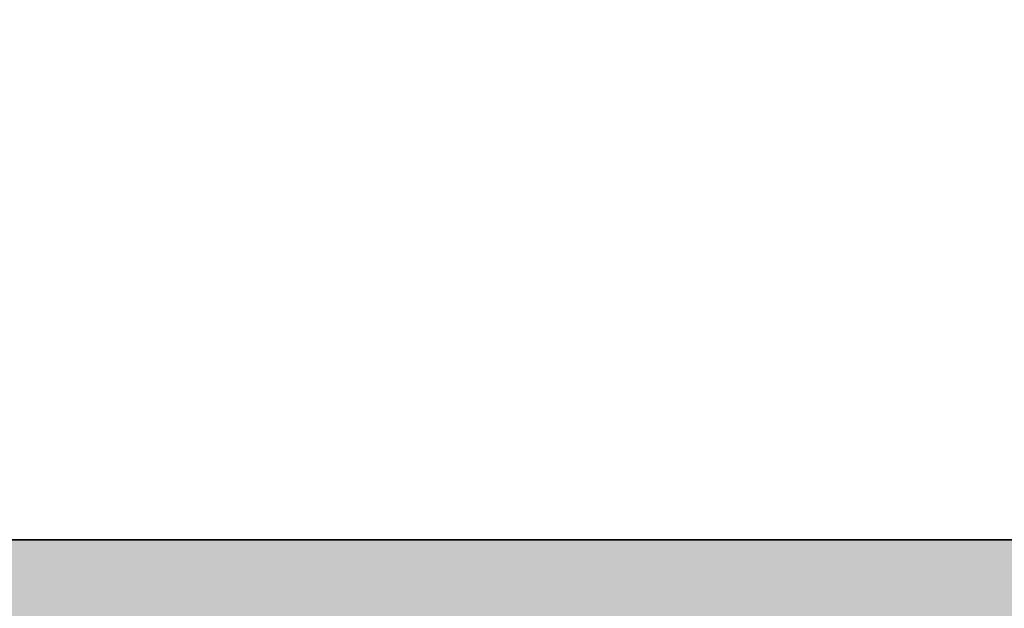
# Model space of a CAD drawing. Header units: millimetres. Extents: x -79464 to -76785, y -3788210 to -3782955.
# Tile 56 of 131: x -78332.20676 to -78332.19866, y -3785139.97647 to -3785139.97163. Entities that reach past the tile are written whole.
import ezdxf

# ---------------------------------------------------------------- set-up
doc = ezdxf.new("R2010")
doc.units = ezdxf.units.MM
doc.header["$LTSCALE"] = 8
doc.header["$MEASUREMENT"] = 0
doc.layers.add('VPM TEMPLATE', color=7, linetype='Continuous')

msp = doc.modelspace()

# ---------------------------------------------------------------- hatches: boundary and pattern name
at = {"layer": 'VPM TEMPLATE'}
for color, points in [(7, [(-78332.1984557, -3785139.9759096), (-78332.53405, -3785139.9759096), (-78332.730966, -3785140.5238914), (-78331.6565543, -3785141.0572113)]), (3, [(-78332.53405, -3785139.9759096), (-78332.1984557, -3785139.9759096), (-78331.6565543, -3785141.0572113), (-78332.730966, -3785140.5238914)])]:
    msp.add_hatch(color=color, dxfattribs=at).paths.add_polyline_path(points, flags=0)

# ---------------------------------------------------------------- linework, layer by layer
at = {"layer": 'VPM TEMPLATE', "color": 7, "lineweight": 9}
for points in [[(-78327.5190875, -3785142.0659724), (-78327.5190875, -3785139.1339935), (-78328.4623166, -3785139.1339935), (-78328.7763142, -3785139.4776327), (-78331.5713876, -3785139.4776327), (-78331.5713876, -3785139.9759096), (-78332.6716155, -3785139.9759096), (-78332.6716155, -3785137.3568878)], [(-78332.6716155, -3785138.4479423), (-78332.6716155, -3785138.9474465), (-78332.6716155, -3785139.4457233), (-78332.6716155, -3785139.9452275), (-78332.6716155, -3785139.9759096), (-78331.5713876, -3785139.9759096), (-78331.7605279, -3785139.9759096), (-78332.6085688, -3785139.9759096), (-78332.6716155, -3785139.9759096), (-78332.6716155, -3785137.3568878)], [(-78332.6716155, -3785138.4479423), (-78332.6716155, -3785138.9474465), (-78332.6716155, -3785139.4457233), (-78332.6716155, -3785139.9452275), (-78332.6716155, -3785139.9759096), (-78331.5713876, -3785139.9759096), (-78331.7605279, -3785139.9759096), (-78332.6085688, -3785139.9759096), (-78332.6716155, -3785139.9759096), (-78332.6716155, -3785137.3568878)], [(-78332.6716155, -3785138.4479423), (-78332.6716155, -3785138.9474465), (-78332.6716155, -3785139.4457233), (-78332.6716155, -3785139.9452275), (-78332.6716155, -3785139.9759096), (-78331.5713876, -3785139.9759096), (-78331.7605279, -3785139.9759096), (-78332.6085688, -3785139.9759096), (-78332.6716155, -3785139.9759096), (-78332.6716155, -3785137.3568878)], [(-78332.6716155, -3785138.4479423), (-78332.6716155, -3785138.9474465), (-78332.6716155, -3785139.4457233), (-78332.6716155, -3785139.9452275), (-78332.6716155, -3785139.9759096), (-78331.5713876, -3785139.9759096), (-78331.7605279, -3785139.9759096), (-78332.6085688, -3785139.9759096), (-78332.6716155, -3785139.9759096), (-78332.6716155, -3785137.3568878)], [(-78332.6716155, -3785138.4479423), (-78332.6716155, -3785138.9474465), (-78332.6716155, -3785139.4457233), (-78332.6716155, -3785139.9452275), (-78332.6716155, -3785139.9759096), (-78331.5713876, -3785139.9759096), (-78331.7605279, -3785139.9759096), (-78332.6085688, -3785139.9759096), (-78332.6716155, -3785139.9759096), (-78332.6716155, -3785137.3568878)], [(-78332.6716155, -3785138.4479423), (-78332.6716155, -3785138.9474465), (-78332.6716155, -3785139.4457233), (-78332.6716155, -3785139.9452275), (-78332.6716155, -3785139.9759096), (-78331.5713876, -3785139.9759096), (-78331.7605279, -3785139.9759096), (-78332.6085688, -3785139.9759096), (-78332.6716155, -3785139.9759096), (-78332.6716155, -3785137.3568878)], [(-78332.6716155, -3785138.4479423), (-78332.6716155, -3785138.9474465), (-78332.6716155, -3785139.4457233), (-78332.6716155, -3785139.9452275), (-78332.6716155, -3785139.9759096), (-78331.5713876, -3785139.9759096), (-78331.7605279, -3785139.9759096), (-78332.6085688, -3785139.9759096), (-78332.6716155, -3785139.9759096), (-78332.6716155, -3785137.3568878)], [(-78332.6716155, -3785138.4479423), (-78332.6716155, -3785138.9474465), (-78332.6716155, -3785139.4457233), (-78332.6716155, -3785139.9452275), (-78332.6716155, -3785139.9759096), (-78331.5713876, -3785139.9759096), (-78331.7605279, -3785139.9759096), (-78332.6085688, -3785139.9759096), (-78332.6716155, -3785139.9759096), (-78332.6716155, -3785137.3568878)], [(-78332.6716155, -3785138.4479423), (-78332.6716155, -3785138.9474465), (-78332.6716155, -3785139.4457233), (-78332.6716155, -3785139.9452275), (-78332.6716155, -3785139.9759096), (-78331.5713876, -3785139.9759096), (-78331.7605279, -3785139.9759096), (-78332.6085688, -3785139.9759096), (-78332.6716155, -3785139.9759096), (-78332.6716155, -3785137.3568878)], [(-78332.6716155, -3785138.4479423), (-78332.6716155, -3785138.9474465), (-78332.6716155, -3785139.4457233), (-78332.6716155, -3785139.9452275), (-78332.6716155, -3785139.9759096), (-78331.5713876, -3785139.9759096), (-78331.7605279, -3785139.9759096), (-78332.6085688, -3785139.9759096), (-78332.6716155, -3785139.9759096), (-78332.6716155, -3785137.3568878)], [(-78332.6716155, -3785138.4479423), (-78332.6716155, -3785138.9474465), (-78332.6716155, -3785139.4457233), (-78332.6716155, -3785139.9452275), (-78332.6716155, -3785139.9759096), (-78331.5713876, -3785139.9759096), (-78331.7605279, -3785139.9759096), (-78332.6085688, -3785139.9759096), (-78332.6716155, -3785139.9759096), (-78332.6716155, -3785137.3568878)], [(-78332.6716155, -3785138.4479423), (-78332.6716155, -3785138.9474465), (-78332.6716155, -3785139.4457233), (-78332.6716155, -3785139.9452275), (-78332.6716155, -3785139.9759096), (-78331.5713876, -3785139.9759096), (-78331.7605279, -3785139.9759096), (-78332.6085688, -3785139.9759096), (-78332.6716155, -3785139.9759096), (-78332.6716155, -3785137.3568878)], [(-78332.6716155, -3785138.4479423), (-78332.6716155, -3785138.9474465), (-78332.6716155, -3785139.4457233), (-78332.6716155, -3785139.9452275), (-78332.6716155, -3785139.9759096), (-78331.5713876, -3785139.9759096), (-78331.7605279, -3785139.9759096), (-78332.6085688, -3785139.9759096), (-78332.6716155, -3785139.9759096), (-78332.6716155, -3785137.3568878)], [(-78332.6716155, -3785138.4479423), (-78332.6716155, -3785138.9474465), (-78332.6716155, -3785139.4457233), (-78332.6716155, -3785139.9452275), (-78332.6716155, -3785139.9759096), (-78331.5713876, -3785139.9759096), (-78331.7605279, -3785139.9759096), (-78332.6085688, -3785139.9759096), (-78332.6716155, -3785139.9759096), (-78332.6716155, -3785137.3568878)], [(-78332.6716155, -3785138.4479423), (-78332.6716155, -3785138.9474465), (-78332.6716155, -3785139.4457233), (-78332.6716155, -3785139.9452275), (-78332.6716155, -3785139.9759096), (-78331.5713876, -3785139.9759096), (-78331.7605279, -3785139.9759096), (-78332.6085688, -3785139.9759096), (-78332.6716155, -3785139.9759096), (-78332.6716155, -3785137.3568878)], [(-78332.6716155, -3785138.4479423), (-78332.6716155, -3785138.9474465), (-78332.6716155, -3785139.4457233), (-78332.6716155, -3785139.9452275), (-78332.6716155, -3785139.9759096), (-78331.5713876, -3785139.9759096), (-78331.7605279, -3785139.9759096), (-78332.6085688, -3785139.9759096), (-78332.6716155, -3785139.9759096), (-78332.6716155, -3785137.3568878)], [(-78332.6716155, -3785138.4479423), (-78332.6716155, -3785138.9474465), (-78332.6716155, -3785139.4457233), (-78332.6716155, -3785139.9452275), (-78332.6716155, -3785139.9759096), (-78331.5713876, -3785139.9759096), (-78331.7605279, -3785139.9759096), (-78332.6085688, -3785139.9759096), (-78332.6716155, -3785139.9759096), (-78332.6716155, -3785137.3568878)], [(-78332.6716155, -3785138.4479423), (-78332.6716155, -3785138.9474465), (-78332.6716155, -3785139.4457233), (-78332.6716155, -3785139.9452275), (-78332.6716155, -3785139.9759096), (-78331.5713876, -3785139.9759096), (-78331.7605279, -3785139.9759096), (-78332.6085688, -3785139.9759096), (-78332.6716155, -3785139.9759096), (-78332.6716155, -3785137.3568878)], [(-78332.6716155, -3785138.4479423), (-78332.6716155, -3785138.9474465), (-78332.6716155, -3785139.4457233), (-78332.6716155, -3785139.9452275), (-78332.6716155, -3785139.9759096), (-78331.5713876, -3785139.9759096), (-78331.7605279, -3785139.9759096), (-78332.6085688, -3785139.9759096), (-78332.6716155, -3785139.9759096), (-78332.6716155, -3785137.3568878)], [(-78332.6716155, -3785138.4479423), (-78332.6716155, -3785138.9474465), (-78332.6716155, -3785139.4457233), (-78332.6716155, -3785139.9452275), (-78332.6716155, -3785139.9759096), (-78331.5713876, -3785139.9759096), (-78331.7605279, -3785139.9759096), (-78332.6085688, -3785139.9759096), (-78332.6716155, -3785139.9759096), (-78332.6716155, -3785137.3568878)], [(-78332.6716155, -3785138.4479423), (-78332.6716155, -3785138.9474465), (-78332.6716155, -3785139.4457233), (-78332.6716155, -3785139.9452275), (-78332.6716155, -3785139.9759096), (-78331.5713876, -3785139.9759096), (-78331.7605279, -3785139.9759096), (-78332.6085688, -3785139.9759096), (-78332.6716155, -3785139.9759096), (-78332.6716155, -3785137.3568878)], [(-78332.6716155, -3785138.4479423), (-78332.6716155, -3785138.9474465), (-78332.6716155, -3785139.4457233), (-78332.6716155, -3785139.9452275), (-78332.6716155, -3785139.9759096), (-78331.5713876, -3785139.9759096), (-78331.7605279, -3785139.9759096), (-78332.6085688, -3785139.9759096), (-78332.6716155, -3785139.9759096), (-78332.6716155, -3785137.3568878)], [(-78332.6716155, -3785138.4479423), (-78332.6716155, -3785138.9474465), (-78332.6716155, -3785139.4457233), (-78332.6716155, -3785139.9452275), (-78332.6716155, -3785139.9759096), (-78331.5713876, -3785139.9759096), (-78331.7605279, -3785139.9759096), (-78332.6085688, -3785139.9759096), (-78332.6716155, -3785139.9759096), (-78332.6716155, -3785137.3568878)], [(-78332.6716155, -3785138.4479423), (-78332.6716155, -3785138.9474465), (-78332.6716155, -3785139.4457233), (-78332.6716155, -3785139.9452275), (-78332.6716155, -3785139.9759096), (-78331.5713876, -3785139.9759096), (-78331.7605279, -3785139.9759096), (-78332.6085688, -3785139.9759096), (-78332.6716155, -3785139.9759096), (-78332.6716155, -3785137.3568878)], [(-78332.6716155, -3785138.4479423), (-78332.6716155, -3785138.9474465), (-78332.6716155, -3785139.4457233), (-78332.6716155, -3785139.9452275), (-78332.6716155, -3785139.9759096), (-78331.5713876, -3785139.9759096), (-78331.7605279, -3785139.9759096), (-78332.6085688, -3785139.9759096), (-78332.6716155, -3785139.9759096), (-78332.6716155, -3785137.3568878)], [(-78332.6716155, -3785138.4479423), (-78332.6716155, -3785138.9474465), (-78332.6716155, -3785139.4457233), (-78332.6716155, -3785139.9452275), (-78332.6716155, -3785139.9759096), (-78331.5713876, -3785139.9759096), (-78331.7605279, -3785139.9759096), (-78332.6085688, -3785139.9759096), (-78332.6716155, -3785139.9759096), (-78332.6716155, -3785137.3568878)], [(-78332.6716155, -3785138.4479423), (-78332.6716155, -3785138.9474465), (-78332.6716155, -3785139.4457233), (-78332.6716155, -3785139.9452275), (-78332.6716155, -3785139.9759096), (-78331.5713876, -3785139.9759096), (-78331.7605279, -3785139.9759096), (-78332.6085688, -3785139.9759096), (-78332.6716155, -3785139.9759096), (-78332.6716155, -3785137.3568878)], [(-78332.6716155, -3785138.4479423), (-78332.6716155, -3785138.9474465), (-78332.6716155, -3785139.4457233), (-78332.6716155, -3785139.9452275), (-78332.6716155, -3785139.9759096), (-78331.5713876, -3785139.9759096), (-78331.7605279, -3785139.9759096), (-78332.6085688, -3785139.9759096), (-78332.6716155, -3785139.9759096), (-78332.6716155, -3785137.3568878)], [(-78332.6716155, -3785138.4479423), (-78332.6716155, -3785138.9474465), (-78332.6716155, -3785139.4457233), (-78332.6716155, -3785139.9452275), (-78332.6716155, -3785139.9759096), (-78331.5713876, -3785139.9759096), (-78331.7605279, -3785139.9759096), (-78332.6085688, -3785139.9759096), (-78332.6716155, -3785139.9759096), (-78332.6716155, -3785137.3568878)], [(-78332.6716155, -3785138.4479423), (-78332.6716155, -3785138.9474465), (-78332.6716155, -3785139.4457233), (-78332.6716155, -3785139.9452275), (-78332.6716155, -3785139.9759096), (-78331.5713876, -3785139.9759096), (-78331.7605279, -3785139.9759096), (-78332.6085688, -3785139.9759096), (-78332.6716155, -3785139.9759096), (-78332.6716155, -3785137.3568878)], [(-78332.6716155, -3785138.4479423), (-78332.6716155, -3785138.9474465), (-78332.6716155, -3785139.4457233), (-78332.6716155, -3785139.9452275), (-78332.6716155, -3785139.9759096), (-78331.5713876, -3785139.9759096), (-78331.7605279, -3785139.9759096), (-78332.6085688, -3785139.9759096), (-78332.6716155, -3785139.9759096), (-78332.6716155, -3785137.3568878)], [(-78332.6716155, -3785138.4479423), (-78332.6716155, -3785138.9474465), (-78332.6716155, -3785139.4457233), (-78332.6716155, -3785139.9452275), (-78332.6716155, -3785139.9759096), (-78331.5713876, -3785139.9759096), (-78331.7605279, -3785139.9759096), (-78332.6085688, -3785139.9759096), (-78332.6716155, -3785139.9759096), (-78332.6716155, -3785137.3568878)], [(-78332.6716155, -3785138.4479423), (-78332.6716155, -3785138.9474465), (-78332.6716155, -3785139.4457233), (-78332.6716155, -3785139.9452275), (-78332.6716155, -3785139.9759096), (-78331.5713876, -3785139.9759096), (-78331.7605279, -3785139.9759096), (-78332.6085688, -3785139.9759096), (-78332.6716155, -3785139.9759096), (-78332.6716155, -3785137.3568878)], [(-78332.6716155, -3785138.4479423), (-78332.6716155, -3785138.9474465), (-78332.6716155, -3785139.4457233), (-78332.6716155, -3785139.9452275), (-78332.6716155, -3785139.9759096), (-78331.5713876, -3785139.9759096), (-78331.7605279, -3785139.9759096), (-78332.6085688, -3785139.9759096), (-78332.6716155, -3785139.9759096), (-78332.6716155, -3785137.3568878)], [(-78332.6716155, -3785138.4479423), (-78332.6716155, -3785138.9474465), (-78332.6716155, -3785139.4457233), (-78332.6716155, -3785139.9452275), (-78332.6716155, -3785139.9759096), (-78331.5713876, -3785139.9759096), (-78331.7605279, -3785139.9759096), (-78332.6085688, -3785139.9759096), (-78332.6716155, -3785139.9759096), (-78332.6716155, -3785137.3568878)], [(-78332.6716155, -3785138.4479423), (-78332.6716155, -3785138.9474465), (-78332.6716155, -3785139.4457233), (-78332.6716155, -3785139.9452275), (-78332.6716155, -3785139.9759096), (-78331.5713876, -3785139.9759096), (-78331.7605279, -3785139.9759096), (-78332.6085688, -3785139.9759096), (-78332.6716155, -3785139.9759096), (-78332.6716155, -3785137.3568878)], [(-78332.6716155, -3785138.4479423), (-78332.6716155, -3785138.9474465), (-78332.6716155, -3785139.4457233), (-78332.6716155, -3785139.9452275), (-78332.6716155, -3785139.9759096), (-78331.5713876, -3785139.9759096), (-78331.7605279, -3785139.9759096), (-78332.6085688, -3785139.9759096), (-78332.6716155, -3785139.9759096), (-78332.6716155, -3785137.3568878)], [(-78332.6716155, -3785138.4479423), (-78332.6716155, -3785138.9474465), (-78332.6716155, -3785139.4457233), (-78332.6716155, -3785139.9452275), (-78332.6716155, -3785139.9759096), (-78331.5713876, -3785139.9759096), (-78331.7605279, -3785139.9759096), (-78332.6085688, -3785139.9759096), (-78332.6716155, -3785139.9759096), (-78332.6716155, -3785137.3568878)], [(-78332.6716155, -3785138.4479423), (-78332.6716155, -3785138.9474465), (-78332.6716155, -3785139.4457233), (-78332.6716155, -3785139.9452275), (-78332.6716155, -3785139.9759096), (-78331.5713876, -3785139.9759096), (-78331.7605279, -3785139.9759096), (-78332.6085688, -3785139.9759096), (-78332.6716155, -3785139.9759096), (-78332.6716155, -3785137.3568878)], [(-78332.6716155, -3785138.4479423), (-78332.6716155, -3785138.9474465), (-78332.6716155, -3785139.4457233), (-78332.6716155, -3785139.9452275), (-78332.6716155, -3785139.9759096), (-78331.5713876, -3785139.9759096), (-78331.7605279, -3785139.9759096), (-78332.6085688, -3785139.9759096), (-78332.6716155, -3785139.9759096), (-78332.6716155, -3785137.3568878)], [(-78332.6716155, -3785138.4479423), (-78332.6716155, -3785138.9474465), (-78332.6716155, -3785139.4457233), (-78332.6716155, -3785139.9452275), (-78332.6716155, -3785139.9759096), (-78331.5713876, -3785139.9759096), (-78331.7605279, -3785139.9759096), (-78332.6085688, -3785139.9759096), (-78332.6716155, -3785139.9759096), (-78332.6716155, -3785137.3568878)], [(-78332.6716155, -3785138.4479423), (-78332.6716155, -3785138.9474465), (-78332.6716155, -3785139.4457233), (-78332.6716155, -3785139.9452275), (-78332.6716155, -3785139.9759096), (-78331.5713876, -3785139.9759096), (-78331.7605279, -3785139.9759096), (-78332.6085688, -3785139.9759096), (-78332.6716155, -3785139.9759096), (-78332.6716155, -3785137.3568878)], [(-78332.6716155, -3785138.4479423), (-78332.6716155, -3785138.9474465), (-78332.6716155, -3785139.4457233), (-78332.6716155, -3785139.9452275), (-78332.6716155, -3785139.9759096), (-78331.5713876, -3785139.9759096), (-78331.7605279, -3785139.9759096), (-78332.6085688, -3785139.9759096), (-78332.6716155, -3785139.9759096), (-78332.6716155, -3785137.3568878)], [(-78332.6716155, -3785138.4479423), (-78332.6716155, -3785138.9474465), (-78332.6716155, -3785139.4457233), (-78332.6716155, -3785139.9452275), (-78332.6716155, -3785139.9759096), (-78331.5713876, -3785139.9759096), (-78331.7605279, -3785139.9759096), (-78332.6085688, -3785139.9759096), (-78332.6716155, -3785139.9759096), (-78332.6716155, -3785137.3568878)], [(-78332.6716155, -3785138.4479423), (-78332.6716155, -3785138.9474465), (-78332.6716155, -3785139.4457233), (-78332.6716155, -3785139.9452275), (-78332.6716155, -3785139.9759096), (-78331.5713876, -3785139.9759096), (-78331.7605279, -3785139.9759096), (-78332.6085688, -3785139.9759096), (-78332.6716155, -3785139.9759096), (-78332.6716155, -3785137.3568878)], [(-78332.6716155, -3785138.4479423), (-78332.6716155, -3785138.9474465), (-78332.6716155, -3785139.4457233), (-78332.6716155, -3785139.9452275), (-78332.6716155, -3785139.9759096), (-78331.5713876, -3785139.9759096), (-78331.7605279, -3785139.9759096), (-78332.6085688, -3785139.9759096), (-78332.6716155, -3785139.9759096), (-78332.6716155, -3785137.3568878)], [(-78332.6716155, -3785138.4479423), (-78332.6716155, -3785138.9474465), (-78332.6716155, -3785139.4457233), (-78332.6716155, -3785139.9452275), (-78332.6716155, -3785139.9759096), (-78331.5713876, -3785139.9759096), (-78331.7605279, -3785139.9759096), (-78332.6085688, -3785139.9759096), (-78332.6716155, -3785139.9759096), (-78332.6716155, -3785137.3568878)], [(-78332.6716155, -3785138.4479423), (-78332.6716155, -3785138.9474465), (-78332.6716155, -3785139.4457233), (-78332.6716155, -3785139.9452275), (-78332.6716155, -3785139.9759096), (-78331.5713876, -3785139.9759096), (-78331.7605279, -3785139.9759096), (-78332.6085688, -3785139.9759096), (-78332.6716155, -3785139.9759096), (-78332.6716155, -3785137.3568878)], [(-78332.6716155, -3785138.4479423), (-78332.6716155, -3785138.9474465), (-78332.6716155, -3785139.4457233), (-78332.6716155, -3785139.9452275), (-78332.6716155, -3785139.9759096), (-78331.5713876, -3785139.9759096), (-78331.7605279, -3785139.9759096), (-78332.6085688, -3785139.9759096), (-78332.6716155, -3785139.9759096), (-78332.6716155, -3785137.3568878)], [(-78332.6716155, -3785138.4479423), (-78332.6716155, -3785138.9474465), (-78332.6716155, -3785139.4457233), (-78332.6716155, -3785139.9452275), (-78332.6716155, -3785139.9759096), (-78331.5713876, -3785139.9759096), (-78331.7605279, -3785139.9759096), (-78332.6085688, -3785139.9759096), (-78332.6716155, -3785139.9759096), (-78332.6716155, -3785137.3568878)], [(-78332.6716155, -3785138.4479423), (-78332.6716155, -3785138.9474465), (-78332.6716155, -3785139.4457233), (-78332.6716155, -3785139.9452275), (-78332.6716155, -3785139.9759096), (-78331.5713876, -3785139.9759096), (-78331.7605279, -3785139.9759096), (-78332.6085688, -3785139.9759096), (-78332.6716155, -3785139.9759096), (-78332.6716155, -3785137.3568878)], [(-78332.6716155, -3785138.4479423), (-78332.6716155, -3785138.9474465), (-78332.6716155, -3785139.4457233), (-78332.6716155, -3785139.9452275), (-78332.6716155, -3785139.9759096), (-78331.5713876, -3785139.9759096), (-78331.7605279, -3785139.9759096), (-78332.6085688, -3785139.9759096), (-78332.6716155, -3785139.9759096), (-78332.6716155, -3785137.3568878)], [(-78332.6716155, -3785138.4479423), (-78332.6716155, -3785138.9474465), (-78332.6716155, -3785139.4457233), (-78332.6716155, -3785139.9452275), (-78332.6716155, -3785139.9759096), (-78331.5713876, -3785139.9759096), (-78331.7605279, -3785139.9759096), (-78332.6085688, -3785139.9759096), (-78332.6716155, -3785139.9759096), (-78332.6716155, -3785137.3568878)], [(-78332.6716155, -3785138.4479423), (-78332.6716155, -3785138.9474465), (-78332.6716155, -3785139.4457233), (-78332.6716155, -3785139.9452275), (-78332.6716155, -3785139.9759096), (-78331.5713876, -3785139.9759096), (-78331.7605279, -3785139.9759096), (-78332.6085688, -3785139.9759096), (-78332.6716155, -3785139.9759096), (-78332.6716155, -3785137.3568878)], [(-78332.6716155, -3785138.4479423), (-78332.6716155, -3785138.9474465), (-78332.6716155, -3785139.4457233), (-78332.6716155, -3785139.9452275), (-78332.6716155, -3785139.9759096), (-78331.5713876, -3785139.9759096), (-78331.7605279, -3785139.9759096), (-78332.6085688, -3785139.9759096), (-78332.6716155, -3785139.9759096), (-78332.6716155, -3785137.3568878)], [(-78332.6716155, -3785138.4479423), (-78332.6716155, -3785138.9474465), (-78332.6716155, -3785139.4457233), (-78332.6716155, -3785139.9452275), (-78332.6716155, -3785139.9759096), (-78331.5713876, -3785139.9759096), (-78331.7605279, -3785139.9759096), (-78332.6085688, -3785139.9759096), (-78332.6716155, -3785139.9759096), (-78332.6716155, -3785137.3568878)], [(-78332.6716155, -3785138.4479423), (-78332.6716155, -3785138.9474465), (-78332.6716155, -3785139.4457233), (-78332.6716155, -3785139.9452275), (-78332.6716155, -3785139.9759096), (-78331.5713876, -3785139.9759096), (-78331.7605279, -3785139.9759096), (-78332.6085688, -3785139.9759096), (-78332.6716155, -3785139.9759096), (-78332.6716155, -3785137.3568878)], [(-78332.6716155, -3785138.4479423), (-78332.6716155, -3785138.9474465), (-78332.6716155, -3785139.4457233), (-78332.6716155, -3785139.9452275), (-78332.6716155, -3785139.9759096), (-78331.5713876, -3785139.9759096), (-78331.7605279, -3785139.9759096), (-78332.6085688, -3785139.9759096), (-78332.6716155, -3785139.9759096), (-78332.6716155, -3785137.3568878)], [(-78332.6716155, -3785138.4479423), (-78332.6716155, -3785138.9474465), (-78332.6716155, -3785139.4457233), (-78332.6716155, -3785139.9452275), (-78332.6716155, -3785139.9759096), (-78331.5713876, -3785139.9759096), (-78331.7605279, -3785139.9759096), (-78332.6085688, -3785139.9759096), (-78332.6716155, -3785139.9759096), (-78332.6716155, -3785137.3568878)], [(-78332.6716155, -3785138.4479423), (-78332.6716155, -3785138.9474465), (-78332.6716155, -3785139.4457233), (-78332.6716155, -3785139.9452275), (-78332.6716155, -3785139.9759096), (-78331.5713876, -3785139.9759096), (-78331.7605279, -3785139.9759096), (-78332.6085688, -3785139.9759096), (-78332.6716155, -3785139.9759096), (-78332.6716155, -3785137.3568878)], [(-78332.6716155, -3785138.4479423), (-78332.6716155, -3785138.9474465), (-78332.6716155, -3785139.4457233), (-78332.6716155, -3785139.9452275), (-78332.6716155, -3785139.9759096), (-78331.5713876, -3785139.9759096), (-78331.7605279, -3785139.9759096), (-78332.6085688, -3785139.9759096), (-78332.6716155, -3785139.9759096), (-78332.6716155, -3785137.3568878)], [(-78332.6716155, -3785138.4479423), (-78332.6716155, -3785138.9474465), (-78332.6716155, -3785139.4457233), (-78332.6716155, -3785139.9452275), (-78332.6716155, -3785139.9759096), (-78331.5713876, -3785139.9759096), (-78331.7605279, -3785139.9759096), (-78332.6085688, -3785139.9759096), (-78332.6716155, -3785139.9759096), (-78332.6716155, -3785137.3568878)], [(-78332.6716155, -3785138.4479423), (-78332.6716155, -3785138.9474465), (-78332.6716155, -3785139.4457233), (-78332.6716155, -3785139.9452275), (-78332.6716155, -3785139.9759096), (-78331.5713876, -3785139.9759096), (-78331.7605279, -3785139.9759096), (-78332.6085688, -3785139.9759096), (-78332.6716155, -3785139.9759096), (-78332.6716155, -3785137.3568878)], [(-78332.6716155, -3785138.4479423), (-78332.6716155, -3785138.9474465), (-78332.6716155, -3785139.4457233), (-78332.6716155, -3785139.9452275), (-78332.6716155, -3785139.9759096), (-78331.5713876, -3785139.9759096), (-78331.7605279, -3785139.9759096), (-78332.6085688, -3785139.9759096), (-78332.6716155, -3785139.9759096), (-78332.6716155, -3785137.3568878)], [(-78332.6716155, -3785138.4479423), (-78332.6716155, -3785138.9474465), (-78332.6716155, -3785139.4457233), (-78332.6716155, -3785139.9452275), (-78332.6716155, -3785139.9759096), (-78331.5713876, -3785139.9759096), (-78331.7605279, -3785139.9759096), (-78332.6085688, -3785139.9759096), (-78332.6716155, -3785139.9759096), (-78332.6716155, -3785137.3568878)], [(-78332.6716155, -3785138.4479423), (-78332.6716155, -3785138.9474465), (-78332.6716155, -3785139.4457233), (-78332.6716155, -3785139.9452275), (-78332.6716155, -3785139.9759096), (-78331.5713876, -3785139.9759096), (-78331.7605279, -3785139.9759096), (-78332.6085688, -3785139.9759096), (-78332.6716155, -3785139.9759096), (-78332.6716155, -3785137.3568878)], [(-78332.6716155, -3785138.4479423), (-78332.6716155, -3785138.9474465), (-78332.6716155, -3785139.4457233), (-78332.6716155, -3785139.9452275), (-78332.6716155, -3785139.9759096), (-78331.5713876, -3785139.9759096), (-78331.7605279, -3785139.9759096), (-78332.6085688, -3785139.9759096), (-78332.6716155, -3785139.9759096), (-78332.6716155, -3785137.3568878)], [(-78332.6716155, -3785138.4479423), (-78332.6716155, -3785138.9474465), (-78332.6716155, -3785139.4457233), (-78332.6716155, -3785139.9452275), (-78332.6716155, -3785139.9759096), (-78331.5713876, -3785139.9759096), (-78331.7605279, -3785139.9759096), (-78332.6085688, -3785139.9759096), (-78332.6716155, -3785139.9759096), (-78332.6716155, -3785137.3568878)], [(-78332.6716155, -3785138.4479423), (-78332.6716155, -3785138.9474465), (-78332.6716155, -3785139.4457233), (-78332.6716155, -3785139.9452275), (-78332.6716155, -3785139.9759096), (-78331.5713876, -3785139.9759096), (-78331.7605279, -3785139.9759096), (-78332.6085688, -3785139.9759096), (-78332.6716155, -3785139.9759096), (-78332.6716155, -3785137.3568878)], [(-78332.6716155, -3785138.4479423), (-78332.6716155, -3785138.9474465), (-78332.6716155, -3785139.4457233), (-78332.6716155, -3785139.9452275), (-78332.6716155, -3785139.9759096), (-78331.5713876, -3785139.9759096), (-78331.7605279, -3785139.9759096), (-78332.6085688, -3785139.9759096), (-78332.6716155, -3785139.9759096), (-78332.6716155, -3785137.3568878)], [(-78332.6716155, -3785138.4479423), (-78332.6716155, -3785138.9474465), (-78332.6716155, -3785139.4457233), (-78332.6716155, -3785139.9452275), (-78332.6716155, -3785139.9759096), (-78331.5713876, -3785139.9759096), (-78331.7605279, -3785139.9759096), (-78332.6085688, -3785139.9759096), (-78332.6716155, -3785139.9759096), (-78332.6716155, -3785137.3568878)], [(-78332.6716155, -3785138.4479423), (-78332.6716155, -3785138.9474465), (-78332.6716155, -3785139.4457233), (-78332.6716155, -3785139.9452275), (-78332.6716155, -3785139.9759096), (-78331.5713876, -3785139.9759096), (-78331.7605279, -3785139.9759096), (-78332.6085688, -3785139.9759096), (-78332.6716155, -3785139.9759096), (-78332.6716155, -3785137.3568878)], [(-78332.6716155, -3785138.4479423), (-78332.6716155, -3785138.9474465), (-78332.6716155, -3785139.4457233), (-78332.6716155, -3785139.9452275), (-78332.6716155, -3785139.9759096), (-78331.5713876, -3785139.9759096), (-78331.7605279, -3785139.9759096), (-78332.6085688, -3785139.9759096), (-78332.6716155, -3785139.9759096), (-78332.6716155, -3785137.3568878)], [(-78332.6716155, -3785138.4479423), (-78332.6716155, -3785138.9474465), (-78332.6716155, -3785139.4457233), (-78332.6716155, -3785139.9452275), (-78332.6716155, -3785139.9759096), (-78331.5713876, -3785139.9759096), (-78331.7605279, -3785139.9759096), (-78332.6085688, -3785139.9759096), (-78332.6716155, -3785139.9759096), (-78332.6716155, -3785137.3568878)], [(-78332.6716155, -3785138.4479423), (-78332.6716155, -3785138.9474465), (-78332.6716155, -3785139.4457233), (-78332.6716155, -3785139.9452275), (-78332.6716155, -3785139.9759096), (-78331.5713876, -3785139.9759096), (-78331.7605279, -3785139.9759096), (-78332.6085688, -3785139.9759096), (-78332.6716155, -3785139.9759096), (-78332.6716155, -3785137.3568878)], [(-78332.6716155, -3785138.4479423), (-78332.6716155, -3785138.9474465), (-78332.6716155, -3785139.4457233), (-78332.6716155, -3785139.9452275), (-78332.6716155, -3785139.9759096), (-78331.5713876, -3785139.9759096), (-78331.7605279, -3785139.9759096), (-78332.6085688, -3785139.9759096), (-78332.6716155, -3785139.9759096), (-78332.6716155, -3785137.3568878)], [(-78332.6716155, -3785138.4479423), (-78332.6716155, -3785138.9474465), (-78332.6716155, -3785139.4457233), (-78332.6716155, -3785139.9452275), (-78332.6716155, -3785139.9759096), (-78331.5713876, -3785139.9759096), (-78331.7605279, -3785139.9759096), (-78332.6085688, -3785139.9759096), (-78332.6716155, -3785139.9759096), (-78332.6716155, -3785137.3568878)], [(-78332.6716155, -3785138.4479423), (-78332.6716155, -3785138.9474465), (-78332.6716155, -3785139.4457233), (-78332.6716155, -3785139.9452275), (-78332.6716155, -3785139.9759096), (-78331.5713876, -3785139.9759096), (-78331.7605279, -3785139.9759096), (-78332.6085688, -3785139.9759096), (-78332.6716155, -3785139.9759096), (-78332.6716155, -3785137.3568878)], [(-78332.6716155, -3785138.4479423), (-78332.6716155, -3785138.9474465), (-78332.6716155, -3785139.4457233), (-78332.6716155, -3785139.9452275), (-78332.6716155, -3785139.9759096), (-78331.5713876, -3785139.9759096), (-78331.7605279, -3785139.9759096), (-78332.6085688, -3785139.9759096), (-78332.6716155, -3785139.9759096), (-78332.6716155, -3785137.3568878)], [(-78332.6716155, -3785138.4479423), (-78332.6716155, -3785138.9474465), (-78332.6716155, -3785139.4457233), (-78332.6716155, -3785139.9452275), (-78332.6716155, -3785139.9759096), (-78331.5713876, -3785139.9759096), (-78331.7605279, -3785139.9759096), (-78332.6085688, -3785139.9759096), (-78332.6716155, -3785139.9759096), (-78332.6716155, -3785137.3568878)], [(-78332.6716155, -3785138.4479423), (-78332.6716155, -3785138.9474465), (-78332.6716155, -3785139.4457233), (-78332.6716155, -3785139.9452275), (-78332.6716155, -3785139.9759096), (-78331.5713876, -3785139.9759096), (-78331.7605279, -3785139.9759096), (-78332.6085688, -3785139.9759096), (-78332.6716155, -3785139.9759096), (-78332.6716155, -3785137.3568878)], [(-78332.6716155, -3785138.4479423), (-78332.6716155, -3785138.9474465), (-78332.6716155, -3785139.4457233), (-78332.6716155, -3785139.9452275), (-78332.6716155, -3785139.9759096), (-78331.5713876, -3785139.9759096), (-78331.7605279, -3785139.9759096), (-78332.6085688, -3785139.9759096), (-78332.6716155, -3785139.9759096), (-78332.6716155, -3785137.3568878)], [(-78332.6716155, -3785138.4479423), (-78332.6716155, -3785138.9474465), (-78332.6716155, -3785139.4457233), (-78332.6716155, -3785139.9452275), (-78332.6716155, -3785139.9759096), (-78331.5713876, -3785139.9759096), (-78331.7605279, -3785139.9759096), (-78332.6085688, -3785139.9759096), (-78332.6716155, -3785139.9759096), (-78332.6716155, -3785137.3568878)], [(-78332.6716155, -3785138.4479423), (-78332.6716155, -3785138.9474465), (-78332.6716155, -3785139.4457233), (-78332.6716155, -3785139.9452275), (-78332.6716155, -3785139.9759096), (-78331.5713876, -3785139.9759096), (-78331.7605279, -3785139.9759096), (-78332.6085688, -3785139.9759096), (-78332.6716155, -3785139.9759096), (-78332.6716155, -3785137.3568878)], [(-78332.6716155, -3785138.4479423), (-78332.6716155, -3785138.9474465), (-78332.6716155, -3785139.4457233), (-78332.6716155, -3785139.9452275), (-78332.6716155, -3785139.9759096), (-78331.5713876, -3785139.9759096), (-78331.7605279, -3785139.9759096), (-78332.6085688, -3785139.9759096), (-78332.6716155, -3785139.9759096), (-78332.6716155, -3785137.3568878)], [(-78332.6716155, -3785138.4479423), (-78332.6716155, -3785138.9474465), (-78332.6716155, -3785139.4457233), (-78332.6716155, -3785139.9452275), (-78332.6716155, -3785139.9759096), (-78331.5713876, -3785139.9759096), (-78331.7605279, -3785139.9759096), (-78332.6085688, -3785139.9759096), (-78332.6716155, -3785139.9759096), (-78332.6716155, -3785137.3568878)], [(-78332.6716155, -3785138.4479423), (-78332.6716155, -3785138.9474465), (-78332.6716155, -3785139.4457233), (-78332.6716155, -3785139.9452275), (-78332.6716155, -3785139.9759096), (-78331.5713876, -3785139.9759096), (-78331.7605279, -3785139.9759096), (-78332.6085688, -3785139.9759096), (-78332.6716155, -3785139.9759096), (-78332.6716155, -3785137.3568878)], [(-78332.6716155, -3785138.4479423), (-78332.6716155, -3785138.9474465), (-78332.6716155, -3785139.4457233), (-78332.6716155, -3785139.9452275), (-78332.6716155, -3785139.9759096), (-78331.5713876, -3785139.9759096), (-78331.7605279, -3785139.9759096), (-78332.6085688, -3785139.9759096), (-78332.6716155, -3785139.9759096), (-78332.6716155, -3785137.3568878)], [(-78332.6716155, -3785138.4479423), (-78332.6716155, -3785138.9474465), (-78332.6716155, -3785139.4457233), (-78332.6716155, -3785139.9452275), (-78332.6716155, -3785139.9759096), (-78331.5713876, -3785139.9759096), (-78331.7605279, -3785139.9759096), (-78332.6085688, -3785139.9759096), (-78332.6716155, -3785139.9759096), (-78332.6716155, -3785137.3568878)], [(-78332.6716155, -3785138.4479423), (-78332.6716155, -3785138.9474465), (-78332.6716155, -3785139.4457233), (-78332.6716155, -3785139.9452275), (-78332.6716155, -3785139.9759096), (-78331.5713876, -3785139.9759096), (-78331.7605279, -3785139.9759096), (-78332.6085688, -3785139.9759096), (-78332.6716155, -3785139.9759096), (-78332.6716155, -3785137.3568878)], [(-78332.6716155, -3785138.4479423), (-78332.6716155, -3785138.9474465), (-78332.6716155, -3785139.4457233), (-78332.6716155, -3785139.9452275), (-78332.6716155, -3785139.9759096), (-78331.5713876, -3785139.9759096), (-78331.7605279, -3785139.9759096), (-78332.6085688, -3785139.9759096), (-78332.6716155, -3785139.9759096), (-78332.6716155, -3785137.3568878)], [(-78332.6716155, -3785138.4479423), (-78332.6716155, -3785138.9474465), (-78332.6716155, -3785139.4457233), (-78332.6716155, -3785139.9452275), (-78332.6716155, -3785139.9759096), (-78331.5713876, -3785139.9759096), (-78331.7605279, -3785139.9759096), (-78332.6085688, -3785139.9759096), (-78332.6716155, -3785139.9759096), (-78332.6716155, -3785137.3568878)], [(-78332.6716155, -3785138.4479423), (-78332.6716155, -3785138.9474465), (-78332.6716155, -3785139.4457233), (-78332.6716155, -3785139.9452275), (-78332.6716155, -3785139.9759096), (-78331.5713876, -3785139.9759096), (-78331.7605279, -3785139.9759096), (-78332.6085688, -3785139.9759096), (-78332.6716155, -3785139.9759096), (-78332.6716155, -3785137.3568878)], [(-78332.6716155, -3785138.4479423), (-78332.6716155, -3785138.9474465), (-78332.6716155, -3785139.4457233), (-78332.6716155, -3785139.9452275), (-78332.6716155, -3785139.9759096), (-78331.5713876, -3785139.9759096), (-78331.7605279, -3785139.9759096), (-78332.6085688, -3785139.9759096), (-78332.6716155, -3785139.9759096), (-78332.6716155, -3785137.3568878)], [(-78332.6716155, -3785138.4479423), (-78332.6716155, -3785138.9474465), (-78332.6716155, -3785139.4457233), (-78332.6716155, -3785139.9452275), (-78332.6716155, -3785139.9759096), (-78331.5713876, -3785139.9759096), (-78331.7605279, -3785139.9759096), (-78332.6085688, -3785139.9759096), (-78332.6716155, -3785139.9759096), (-78332.6716155, -3785137.3568878)], [(-78332.6716155, -3785138.4479423), (-78332.6716155, -3785138.9474465), (-78332.6716155, -3785139.4457233), (-78332.6716155, -3785139.9452275), (-78332.6716155, -3785139.9759096), (-78331.5713876, -3785139.9759096), (-78331.7605279, -3785139.9759096), (-78332.6085688, -3785139.9759096), (-78332.6716155, -3785139.9759096), (-78332.6716155, -3785137.3568878)], [(-78332.6716155, -3785138.4479423), (-78332.6716155, -3785138.9474465), (-78332.6716155, -3785139.4457233), (-78332.6716155, -3785139.9452275), (-78332.6716155, -3785139.9759096), (-78331.5713876, -3785139.9759096), (-78331.7605279, -3785139.9759096), (-78332.6085688, -3785139.9759096), (-78332.6716155, -3785139.9759096), (-78332.6716155, -3785137.3568878)], [(-78332.6716155, -3785138.4479423), (-78332.6716155, -3785138.9474465), (-78332.6716155, -3785139.4457233), (-78332.6716155, -3785139.9452275), (-78332.6716155, -3785139.9759096), (-78331.5713876, -3785139.9759096), (-78331.7605279, -3785139.9759096), (-78332.6085688, -3785139.9759096), (-78332.6716155, -3785139.9759096), (-78332.6716155, -3785137.3568878)], [(-78332.6716155, -3785138.4479423), (-78332.6716155, -3785138.9474465), (-78332.6716155, -3785139.4457233), (-78332.6716155, -3785139.9452275), (-78332.6716155, -3785139.9759096), (-78331.5713876, -3785139.9759096), (-78331.7605279, -3785139.9759096), (-78332.6085688, -3785139.9759096), (-78332.6716155, -3785139.9759096), (-78332.6716155, -3785137.3568878)], [(-78332.6716155, -3785138.4479423), (-78332.6716155, -3785138.9474465), (-78332.6716155, -3785139.4457233), (-78332.6716155, -3785139.9452275), (-78332.6716155, -3785139.9759096), (-78331.5713876, -3785139.9759096), (-78331.7605279, -3785139.9759096), (-78332.6085688, -3785139.9759096), (-78332.6716155, -3785139.9759096), (-78332.6716155, -3785137.3568878)], [(-78332.6716155, -3785138.4479423), (-78332.6716155, -3785138.9474465), (-78332.6716155, -3785139.4457233), (-78332.6716155, -3785139.9452275), (-78332.6716155, -3785139.9759096), (-78331.5713876, -3785139.9759096), (-78331.7605279, -3785139.9759096), (-78332.6085688, -3785139.9759096), (-78332.6716155, -3785139.9759096), (-78332.6716155, -3785137.3568878)], [(-78332.6716155, -3785138.4479423), (-78332.6716155, -3785138.9474465), (-78332.6716155, -3785139.4457233), (-78332.6716155, -3785139.9452275), (-78332.6716155, -3785139.9759096), (-78331.5713876, -3785139.9759096), (-78331.7605279, -3785139.9759096), (-78332.6085688, -3785139.9759096), (-78332.6716155, -3785139.9759096), (-78332.6716155, -3785137.3568878)], [(-78332.6716155, -3785138.4479423), (-78332.6716155, -3785138.9474465), (-78332.6716155, -3785139.4457233), (-78332.6716155, -3785139.9452275), (-78332.6716155, -3785139.9759096), (-78331.5713876, -3785139.9759096), (-78331.7605279, -3785139.9759096), (-78332.6085688, -3785139.9759096), (-78332.6716155, -3785139.9759096), (-78332.6716155, -3785137.3568878)], [(-78332.6716155, -3785138.4479423), (-78332.6716155, -3785138.9474465), (-78332.6716155, -3785139.4457233), (-78332.6716155, -3785139.9452275), (-78332.6716155, -3785139.9759096), (-78331.5713876, -3785139.9759096), (-78331.7605279, -3785139.9759096), (-78332.6085688, -3785139.9759096), (-78332.6716155, -3785139.9759096), (-78332.6716155, -3785137.3568878)], [(-78332.6716155, -3785138.4479423), (-78332.6716155, -3785138.9474465), (-78332.6716155, -3785139.4457233), (-78332.6716155, -3785139.9452275), (-78332.6716155, -3785139.9759096), (-78331.5713876, -3785139.9759096), (-78331.7605279, -3785139.9759096), (-78332.6085688, -3785139.9759096), (-78332.6716155, -3785139.9759096), (-78332.6716155, -3785137.3568878)], [(-78332.6716155, -3785138.4479423), (-78332.6716155, -3785138.9474465), (-78332.6716155, -3785139.4457233), (-78332.6716155, -3785139.9452275), (-78332.6716155, -3785139.9759096), (-78331.5713876, -3785139.9759096), (-78331.7605279, -3785139.9759096), (-78332.6085688, -3785139.9759096), (-78332.6716155, -3785139.9759096), (-78332.6716155, -3785137.3568878)], [(-78332.6716155, -3785138.4479423), (-78332.6716155, -3785138.9474465), (-78332.6716155, -3785139.4457233), (-78332.6716155, -3785139.9452275), (-78332.6716155, -3785139.9759096), (-78331.5713876, -3785139.9759096), (-78331.7605279, -3785139.9759096), (-78332.6085688, -3785139.9759096), (-78332.6716155, -3785139.9759096), (-78332.6716155, -3785137.3568878)], [(-78332.6716155, -3785138.4479423), (-78332.6716155, -3785138.9474465), (-78332.6716155, -3785139.4457233), (-78332.6716155, -3785139.9452275), (-78332.6716155, -3785139.9759096), (-78331.5713876, -3785139.9759096), (-78331.7605279, -3785139.9759096), (-78332.6085688, -3785139.9759096), (-78332.6716155, -3785139.9759096), (-78332.6716155, -3785137.3568878)], [(-78332.6716155, -3785138.4479423), (-78332.6716155, -3785138.9474465), (-78332.6716155, -3785139.4457233), (-78332.6716155, -3785139.9452275), (-78332.6716155, -3785139.9759096), (-78331.5713876, -3785139.9759096), (-78331.7605279, -3785139.9759096), (-78332.6085688, -3785139.9759096), (-78332.6716155, -3785139.9759096), (-78332.6716155, -3785137.3568878)], [(-78332.6716155, -3785138.4479423), (-78332.6716155, -3785138.9474465), (-78332.6716155, -3785139.4457233), (-78332.6716155, -3785139.9452275), (-78332.6716155, -3785139.9759096), (-78331.5713876, -3785139.9759096), (-78331.7605279, -3785139.9759096), (-78332.6085688, -3785139.9759096), (-78332.6716155, -3785139.9759096), (-78332.6716155, -3785137.3568878)], [(-78332.6716155, -3785138.4479423), (-78332.6716155, -3785138.9474465), (-78332.6716155, -3785139.4457233), (-78332.6716155, -3785139.9452275), (-78332.6716155, -3785139.9759096), (-78331.5713876, -3785139.9759096), (-78331.7605279, -3785139.9759096), (-78332.6085688, -3785139.9759096), (-78332.6716155, -3785139.9759096), (-78332.6716155, -3785137.3568878)], [(-78332.6716155, -3785138.4479423), (-78332.6716155, -3785138.9474465), (-78332.6716155, -3785139.4457233), (-78332.6716155, -3785139.9452275), (-78332.6716155, -3785139.9759096), (-78331.5713876, -3785139.9759096), (-78331.7605279, -3785139.9759096), (-78332.6085688, -3785139.9759096), (-78332.6716155, -3785139.9759096), (-78332.6716155, -3785137.3568878)], [(-78332.6716155, -3785138.4479423), (-78332.6716155, -3785138.9474465), (-78332.6716155, -3785139.4457233), (-78332.6716155, -3785139.9452275), (-78332.6716155, -3785139.9759096), (-78331.5713876, -3785139.9759096), (-78331.7605279, -3785139.9759096), (-78332.6085688, -3785139.9759096), (-78332.6716155, -3785139.9759096), (-78332.6716155, -3785137.3568878)], [(-78332.6716155, -3785138.4479423), (-78332.6716155, -3785138.9474465), (-78332.6716155, -3785139.4457233), (-78332.6716155, -3785139.9452275), (-78332.6716155, -3785139.9759096), (-78331.5713876, -3785139.9759096), (-78331.7605279, -3785139.9759096), (-78332.6085688, -3785139.9759096), (-78332.6716155, -3785139.9759096), (-78332.6716155, -3785137.3568878)], [(-78332.6716155, -3785138.4479423), (-78332.6716155, -3785138.9474465), (-78332.6716155, -3785139.4457233), (-78332.6716155, -3785139.9452275), (-78332.6716155, -3785139.9759096), (-78331.5713876, -3785139.9759096), (-78331.7605279, -3785139.9759096), (-78332.6085688, -3785139.9759096), (-78332.6716155, -3785139.9759096), (-78332.6716155, -3785137.3568878)], [(-78332.6716155, -3785138.4479423), (-78332.6716155, -3785138.9474465), (-78332.6716155, -3785139.4457233), (-78332.6716155, -3785139.9452275), (-78332.6716155, -3785139.9759096), (-78331.5713876, -3785139.9759096), (-78331.7605279, -3785139.9759096), (-78332.6085688, -3785139.9759096), (-78332.6716155, -3785139.9759096), (-78332.6716155, -3785137.3568878)], [(-78332.6716155, -3785138.4479423), (-78332.6716155, -3785138.9474465), (-78332.6716155, -3785139.4457233), (-78332.6716155, -3785139.9452275), (-78332.6716155, -3785139.9759096), (-78331.5713876, -3785139.9759096), (-78331.7605279, -3785139.9759096), (-78332.6085688, -3785139.9759096), (-78332.6716155, -3785139.9759096), (-78332.6716155, -3785137.3568878)], [(-78332.6716155, -3785138.4479423), (-78332.6716155, -3785138.9474465), (-78332.6716155, -3785139.4457233), (-78332.6716155, -3785139.9452275), (-78332.6716155, -3785139.9759096), (-78331.5713876, -3785139.9759096), (-78331.7605279, -3785139.9759096), (-78332.6085688, -3785139.9759096), (-78332.6716155, -3785139.9759096), (-78332.6716155, -3785137.3568878)], [(-78332.6716155, -3785138.4479423), (-78332.6716155, -3785138.9474465), (-78332.6716155, -3785139.4457233), (-78332.6716155, -3785139.9452275), (-78332.6716155, -3785139.9759096), (-78331.5713876, -3785139.9759096), (-78331.7605279, -3785139.9759096), (-78332.6085688, -3785139.9759096), (-78332.6716155, -3785139.9759096), (-78332.6716155, -3785137.3568878)], [(-78332.6716155, -3785138.4479423), (-78332.6716155, -3785138.9474465), (-78332.6716155, -3785139.4457233), (-78332.6716155, -3785139.9452275), (-78332.6716155, -3785139.9759096), (-78331.5713876, -3785139.9759096), (-78331.7605279, -3785139.9759096), (-78332.6085688, -3785139.9759096), (-78332.6716155, -3785139.9759096), (-78332.6716155, -3785137.3568878)], [(-78332.6716155, -3785138.4479423), (-78332.6716155, -3785138.9474465), (-78332.6716155, -3785139.4457233), (-78332.6716155, -3785139.9452275), (-78332.6716155, -3785139.9759096), (-78331.5713876, -3785139.9759096), (-78331.7605279, -3785139.9759096), (-78332.6085688, -3785139.9759096), (-78332.6716155, -3785139.9759096), (-78332.6716155, -3785137.3568878)], [(-78332.6716155, -3785138.4479423), (-78332.6716155, -3785138.9474465), (-78332.6716155, -3785139.4457233), (-78332.6716155, -3785139.9452275), (-78332.6716155, -3785139.9759096), (-78331.5713876, -3785139.9759096), (-78331.7605279, -3785139.9759096), (-78332.6085688, -3785139.9759096), (-78332.6716155, -3785139.9759096), (-78332.6716155, -3785137.3568878)], [(-78332.6716155, -3785138.4479423), (-78332.6716155, -3785138.9474465), (-78332.6716155, -3785139.4457233), (-78332.6716155, -3785139.9452275), (-78332.6716155, -3785139.9759096), (-78331.5713876, -3785139.9759096), (-78331.7605279, -3785139.9759096), (-78332.6085688, -3785139.9759096), (-78332.6716155, -3785139.9759096), (-78332.6716155, -3785137.3568878)], [(-78332.6716155, -3785138.4479423), (-78332.6716155, -3785138.9474465), (-78332.6716155, -3785139.4457233), (-78332.6716155, -3785139.9452275), (-78332.6716155, -3785139.9759096), (-78331.5713876, -3785139.9759096), (-78331.7605279, -3785139.9759096), (-78332.6085688, -3785139.9759096), (-78332.6716155, -3785139.9759096), (-78332.6716155, -3785137.3568878)], [(-78332.6716155, -3785138.4479423), (-78332.6716155, -3785138.9474465), (-78332.6716155, -3785139.4457233), (-78332.6716155, -3785139.9452275), (-78332.6716155, -3785139.9759096), (-78331.5713876, -3785139.9759096), (-78331.7605279, -3785139.9759096), (-78332.6085688, -3785139.9759096), (-78332.6716155, -3785139.9759096), (-78332.6716155, -3785137.3568878)], [(-78332.6716155, -3785138.4479423), (-78332.6716155, -3785138.9474465), (-78332.6716155, -3785139.4457233), (-78332.6716155, -3785139.9452275), (-78332.6716155, -3785139.9759096), (-78331.5713876, -3785139.9759096), (-78331.7605279, -3785139.9759096), (-78332.6085688, -3785139.9759096), (-78332.6716155, -3785139.9759096), (-78332.6716155, -3785137.3568878)], [(-78332.6716155, -3785138.4479423), (-78332.6716155, -3785138.9474465), (-78332.6716155, -3785139.4457233), (-78332.6716155, -3785139.9452275), (-78332.6716155, -3785139.9759096), (-78331.5713876, -3785139.9759096), (-78331.7605279, -3785139.9759096), (-78332.6085688, -3785139.9759096), (-78332.6716155, -3785139.9759096), (-78332.6716155, -3785137.3568878)], [(-78332.6716155, -3785138.4479423), (-78332.6716155, -3785138.9474465), (-78332.6716155, -3785139.4457233), (-78332.6716155, -3785139.9452275), (-78332.6716155, -3785139.9759096), (-78331.5713876, -3785139.9759096), (-78331.7605279, -3785139.9759096), (-78332.6085688, -3785139.9759096), (-78332.6716155, -3785139.9759096), (-78332.6716155, -3785137.3568878)], [(-78332.6716155, -3785138.4479423), (-78332.6716155, -3785138.9474465), (-78332.6716155, -3785139.4457233), (-78332.6716155, -3785139.9452275), (-78332.6716155, -3785139.9759096), (-78331.5713876, -3785139.9759096), (-78331.7605279, -3785139.9759096), (-78332.6085688, -3785139.9759096), (-78332.6716155, -3785139.9759096), (-78332.6716155, -3785137.3568878)], [(-78332.6716155, -3785138.4479423), (-78332.6716155, -3785138.9474465), (-78332.6716155, -3785139.4457233), (-78332.6716155, -3785139.9452275), (-78332.6716155, -3785139.9759096), (-78331.5713876, -3785139.9759096), (-78331.7605279, -3785139.9759096), (-78332.6085688, -3785139.9759096), (-78332.6716155, -3785139.9759096), (-78332.6716155, -3785137.3568878)], [(-78332.6716155, -3785138.4479423), (-78332.6716155, -3785138.9474465), (-78332.6716155, -3785139.4457233), (-78332.6716155, -3785139.9452275), (-78332.6716155, -3785139.9759096), (-78331.5713876, -3785139.9759096), (-78331.7605279, -3785139.9759096), (-78332.6085688, -3785139.9759096), (-78332.6716155, -3785139.9759096), (-78332.6716155, -3785137.3568878)], [(-78332.6716155, -3785138.4479423), (-78332.6716155, -3785138.9474465), (-78332.6716155, -3785139.4457233), (-78332.6716155, -3785139.9452275), (-78332.6716155, -3785139.9759096), (-78331.5713876, -3785139.9759096), (-78331.7605279, -3785139.9759096), (-78332.6085688, -3785139.9759096), (-78332.6716155, -3785139.9759096), (-78332.6716155, -3785137.3568878)], [(-78332.6716155, -3785138.4479423), (-78332.6716155, -3785138.9474465), (-78332.6716155, -3785139.4457233), (-78332.6716155, -3785139.9452275), (-78332.6716155, -3785139.9759096), (-78331.5713876, -3785139.9759096), (-78331.7605279, -3785139.9759096), (-78332.6085688, -3785139.9759096), (-78332.6716155, -3785139.9759096), (-78332.6716155, -3785137.3568878)], [(-78332.6716155, -3785138.4479423), (-78332.6716155, -3785138.9474465), (-78332.6716155, -3785139.4457233), (-78332.6716155, -3785139.9452275), (-78332.6716155, -3785139.9759096), (-78331.5713876, -3785139.9759096), (-78331.7605279, -3785139.9759096), (-78332.6085688, -3785139.9759096), (-78332.6716155, -3785139.9759096), (-78332.6716155, -3785137.3568878)], [(-78332.6716155, -3785138.4479423), (-78332.6716155, -3785138.9474465), (-78332.6716155, -3785139.4457233), (-78332.6716155, -3785139.9452275), (-78332.6716155, -3785139.9759096), (-78331.5713876, -3785139.9759096), (-78331.7605279, -3785139.9759096), (-78332.6085688, -3785139.9759096), (-78332.6716155, -3785139.9759096), (-78332.6716155, -3785137.3568878)], [(-78332.6716155, -3785138.4479423), (-78332.6716155, -3785138.9474465), (-78332.6716155, -3785139.4457233), (-78332.6716155, -3785139.9452275), (-78332.6716155, -3785139.9759096), (-78331.5713876, -3785139.9759096), (-78331.7605279, -3785139.9759096), (-78332.6085688, -3785139.9759096), (-78332.6716155, -3785139.9759096), (-78332.6716155, -3785137.3568878)], [(-78332.6716155, -3785138.4479423), (-78332.6716155, -3785138.9474465), (-78332.6716155, -3785139.4457233), (-78332.6716155, -3785139.9452275), (-78332.6716155, -3785139.9759096), (-78331.5713876, -3785139.9759096), (-78331.7605279, -3785139.9759096), (-78332.6085688, -3785139.9759096), (-78332.6716155, -3785139.9759096), (-78332.6716155, -3785137.3568878)], [(-78332.6716155, -3785138.4479423), (-78332.6716155, -3785138.9474465), (-78332.6716155, -3785139.4457233), (-78332.6716155, -3785139.9452275), (-78332.6716155, -3785139.9759096), (-78331.5713876, -3785139.9759096), (-78331.7605279, -3785139.9759096), (-78332.6085688, -3785139.9759096), (-78332.6716155, -3785139.9759096), (-78332.6716155, -3785137.3568878)], [(-78332.6716155, -3785138.4479423), (-78332.6716155, -3785138.9474465), (-78332.6716155, -3785139.4457233), (-78332.6716155, -3785139.9452275), (-78332.6716155, -3785139.9759096), (-78331.5713876, -3785139.9759096), (-78331.7605279, -3785139.9759096), (-78332.6085688, -3785139.9759096), (-78332.6716155, -3785139.9759096), (-78332.6716155, -3785137.3568878)], [(-78332.6716155, -3785138.4479423), (-78332.6716155, -3785138.9474465), (-78332.6716155, -3785139.4457233), (-78332.6716155, -3785139.9452275), (-78332.6716155, -3785139.9759096), (-78331.5713876, -3785139.9759096), (-78331.7605279, -3785139.9759096), (-78332.6085688, -3785139.9759096), (-78332.6716155, -3785139.9759096), (-78332.6716155, -3785137.3568878)], [(-78332.6716155, -3785138.4479423), (-78332.6716155, -3785138.9474465), (-78332.6716155, -3785139.4457233), (-78332.6716155, -3785139.9452275), (-78332.6716155, -3785139.9759096), (-78331.5713876, -3785139.9759096), (-78331.7605279, -3785139.9759096), (-78332.6085688, -3785139.9759096), (-78332.6716155, -3785139.9759096), (-78332.6716155, -3785137.3568878)], [(-78332.6716155, -3785138.4479423), (-78332.6716155, -3785138.9474465), (-78332.6716155, -3785139.4457233), (-78332.6716155, -3785139.9452275), (-78332.6716155, -3785139.9759096), (-78331.5713876, -3785139.9759096), (-78331.7605279, -3785139.9759096), (-78332.6085688, -3785139.9759096), (-78332.6716155, -3785139.9759096), (-78332.6716155, -3785137.3568878)], [(-78332.6716155, -3785138.4479423), (-78332.6716155, -3785138.9474465), (-78332.6716155, -3785139.4457233), (-78332.6716155, -3785139.9452275), (-78332.6716155, -3785139.9759096), (-78331.5713876, -3785139.9759096), (-78331.7605279, -3785139.9759096), (-78332.6085688, -3785139.9759096), (-78332.6716155, -3785139.9759096), (-78332.6716155, -3785137.3568878)], [(-78332.6716155, -3785138.4479423), (-78332.6716155, -3785138.9474465), (-78332.6716155, -3785139.4457233), (-78332.6716155, -3785139.9452275), (-78332.6716155, -3785139.9759096), (-78331.5713876, -3785139.9759096), (-78331.7605279, -3785139.9759096), (-78332.6085688, -3785139.9759096), (-78332.6716155, -3785139.9759096), (-78332.6716155, -3785137.3568878)], [(-78332.6716155, -3785138.4479423), (-78332.6716155, -3785138.9474465), (-78332.6716155, -3785139.4457233), (-78332.6716155, -3785139.9452275), (-78332.6716155, -3785139.9759096), (-78331.5713876, -3785139.9759096), (-78331.7605279, -3785139.9759096), (-78332.6085688, -3785139.9759096), (-78332.6716155, -3785139.9759096), (-78332.6716155, -3785137.3568878)], [(-78332.6716155, -3785138.4479423), (-78332.6716155, -3785138.9474465), (-78332.6716155, -3785139.4457233), (-78332.6716155, -3785139.9452275), (-78332.6716155, -3785139.9759096), (-78331.5713876, -3785139.9759096), (-78331.7605279, -3785139.9759096), (-78332.6085688, -3785139.9759096), (-78332.6716155, -3785139.9759096), (-78332.6716155, -3785137.3568878)], [(-78332.6716155, -3785138.4479423), (-78332.6716155, -3785138.9474465), (-78332.6716155, -3785139.4457233), (-78332.6716155, -3785139.9452275), (-78332.6716155, -3785139.9759096), (-78331.5713876, -3785139.9759096), (-78331.7605279, -3785139.9759096), (-78332.6085688, -3785139.9759096), (-78332.6716155, -3785139.9759096), (-78332.6716155, -3785137.3568878)], [(-78332.6716155, -3785138.4479423), (-78332.6716155, -3785138.9474465), (-78332.6716155, -3785139.4457233), (-78332.6716155, -3785139.9452275), (-78332.6716155, -3785139.9759096), (-78331.5713876, -3785139.9759096), (-78331.7605279, -3785139.9759096), (-78332.6085688, -3785139.9759096), (-78332.6716155, -3785139.9759096), (-78332.6716155, -3785137.3568878)], [(-78332.6716155, -3785138.4479423), (-78332.6716155, -3785138.9474465), (-78332.6716155, -3785139.4457233), (-78332.6716155, -3785139.9452275), (-78332.6716155, -3785139.9759096), (-78331.5713876, -3785139.9759096), (-78331.7605279, -3785139.9759096), (-78332.6085688, -3785139.9759096), (-78332.6716155, -3785139.9759096), (-78332.6716155, -3785137.3568878)], [(-78332.6716155, -3785138.4479423), (-78332.6716155, -3785138.9474465), (-78332.6716155, -3785139.4457233), (-78332.6716155, -3785139.9452275), (-78332.6716155, -3785139.9759096), (-78331.5713876, -3785139.9759096), (-78331.7605279, -3785139.9759096), (-78332.6085688, -3785139.9759096), (-78332.6716155, -3785139.9759096), (-78332.6716155, -3785137.3568878)], [(-78332.6716155, -3785138.4479423), (-78332.6716155, -3785138.9474465), (-78332.6716155, -3785139.4457233), (-78332.6716155, -3785139.9452275), (-78332.6716155, -3785139.9759096), (-78331.5713876, -3785139.9759096), (-78331.7605279, -3785139.9759096), (-78332.6085688, -3785139.9759096), (-78332.6716155, -3785139.9759096), (-78332.6716155, -3785137.3568878)], [(-78332.6716155, -3785138.4479423), (-78332.6716155, -3785138.9474465), (-78332.6716155, -3785139.4457233), (-78332.6716155, -3785139.9452275), (-78332.6716155, -3785139.9759096), (-78331.5713876, -3785139.9759096), (-78331.7605279, -3785139.9759096), (-78332.6085688, -3785139.9759096), (-78332.6716155, -3785139.9759096), (-78332.6716155, -3785137.3568878)], [(-78332.6716155, -3785138.4479423), (-78332.6716155, -3785138.9474465), (-78332.6716155, -3785139.4457233), (-78332.6716155, -3785139.9452275), (-78332.6716155, -3785139.9759096), (-78331.5713876, -3785139.9759096), (-78331.7605279, -3785139.9759096), (-78332.6085688, -3785139.9759096), (-78332.6716155, -3785139.9759096), (-78332.6716155, -3785137.3568878)]]:
    msp.add_lwpolyline(points, dxfattribs=at)
at = {"layer": 'VPM TEMPLATE', "color": 7}
msp.add_lwpolyline([(-78332.1984557, -3785139.9759096), (-78332.53405, -3785139.9759096), (-78332.730966, -3785140.5238914), (-78331.6565543, -3785141.0572113), (-78332.1984557, -3785139.9759096), (-78332.1984557, -3785139.9759096)], dxfattribs=at)
at = {"layer": 'VPM TEMPLATE', "color": 3}
msp.add_lwpolyline([(-78332.53405, -3785139.9759096), (-78332.1984557, -3785139.9759096), (-78331.6565543, -3785141.0572113), (-78332.730966, -3785140.5238914), (-78332.53405, -3785139.9759096), (-78332.53405, -3785139.9759096)], dxfattribs=at)

doc.saveas('drawing.dxf')
